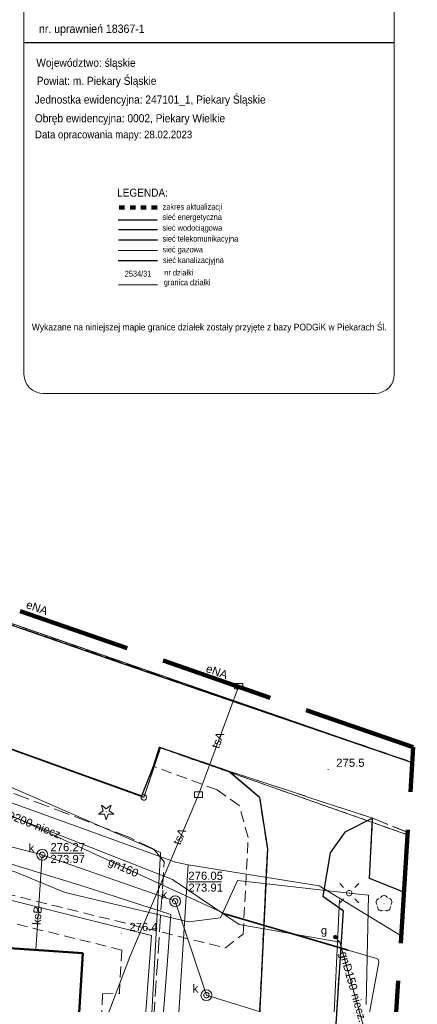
# Model space of a CAD drawing. Extents: x 0 to 6568752, y 0 to 5584302.
# Tile 56 of 58: x 6568556 to 6568593, y 5584162 to 5584253. Entities that reach past the tile are written whole.
import ezdxf
from ezdxf.enums import TextEntityAlignment as Align

# ---------------------------------------------------------------- set-up
doc = ezdxf.new("R2010")
doc.units = 0
for name, pattern in [('DUL', [1, 0.5, -0.5]), ('GPE', [2, 1, 1]), ('PRZER1-1', [1, 0.5, -0.5]), ('PRZER2-1', [1.5, 1, -0.5]), ('PRZER3-1', [2, 1.5, -0.5])]:
    doc.linetypes.add(name, pattern=pattern)
doc.layers.get('0').update_dxf_attribs({"linetype": 'CONTINUOUS'})
for name, color, linetype, lineweight in [('E_dzialki', 3, 'CONTINUOUS', 15), ('EGBU', 7, 'CONTINUOUS', 50), ('EGDE', 7, 'CONTINUOUS', 18), ('EGPG', 7, 'CONTINUOUS', 18), ('GUPPRZ_O', 7, 'CONTINUOUS', 18), ('OTKC', 7, 'CONTINUOUS', 18), ('OTKJ', 7, 'CONTINUOUS', 18), ('OTKK', 7, 'CONTINUOUS', 25), ('OTRN', 7, 'CONTINUOUS', 13), ('OTRN_O', 7, 'CONTINUOUS', 13), ('SUEO', 7, 'CONTINUOUS', 18), ('SULO', 7, 'CONTINUOUS', 35), ('SUPK', 7, 'CONTINUOUS', 18), ('SUPW', 7, 'CONTINUOUS', 18), ('SUPW_O', 7, 'CONTINUOUS', 18), ('TABELKA', 7, 'CONTINUOUS', 15), ('U_os_podz_g', 40, 'CONTINUOUS', 15), ('zakres', 6, 'PRZER3-1', 106), ('zakres_PRYWATNY', 192, 'DUL', 106)]:
    doc.layers.add(name, color=color, linetype=linetype, lineweight=lineweight)
for name, color, linetype, lineweight, true_color in [('EGUG', 7, 'CONTINUOUS', 18, 0x008000), ('OTZG', 7, 'CONTINUOUS', 18, 0x008000), ('OTZL', 7, 'CONTINUOUS', 18, 0x008000), ('SUEP', 1, 'CONTINUOUS', 18, 0xff0000), ('SUEP_O', 1, 'CONTINUOUS', 18, 0xff0000), ('SUGP', 7, 'CONTINUOUS', 18, 0xbfbf00), ('SUGP_O', 7, 'CONTINUOUS', 18, 0xbfbf00), ('SUGU', 7, 'CONTINUOUS', 18, 0xbfbf00), ('SUGU_O', 7, 'CONTINUOUS', 18, 0xbfbf00), ('SUKP', 7, 'CONTINUOUS', 18, 0x803300), ('SUKP_O', 7, 'CONTINUOUS', 18, 0x803300), ('SUTP', 7, 'CONTINUOUS', 18, 0xff9100), ('SUTP_O', 7, 'CONTINUOUS', 18, 0xff9100), ('SUWP', 5, 'CONTINUOUS', 18, 0x0000ff)]:
    doc.layers.add(name, color=color, linetype=linetype, lineweight=lineweight, true_color=true_color)
for name, color, linetype in [('U_os_podz_e', 1, 'CONTINUOUS'), ('U_os_podz_k', 36, 'CONTINUOUS'), ('U_os_podz_t', 30, 'CONTINUOUS'), ('U_os_podz_w', 5, 'CONTINUOUS')]:
    doc.layers.add(name, color=color, linetype=linetype)
doc.styles.add('Arial', font='arial.ttf')
doc.styles.add('MapaZas', font='arial.ttf', dxfattribs={"width": 0.87})

# ---------------------------------------------------------------- blocks, each defined once
blk = doc.blocks.new('D_GSPRDL1')
blk.add_hatch(color=0).paths.add_polyline_path([(0, -0.045), (0.013906, -0.042798), (0.02645, -0.036406), (0.036406, -0.02645), (0.042798, -0.013906), (0.045, 0), (0.042798, 0.013906), (0.036406, 0.02645), (0.02645, 0.036406), (0.013906, 0.042798), (0, 0.045), (-0.013906, 0.042798), (-0.02645, 0.036406), (-0.036406, 0.02645), (-0.042798, 0.013906), (-0.045, 0), (-0.042798, -0.013906), (-0.036406, -0.02645), (-0.02645, -0.036406), (-0.013906, -0.042798)])
at = {"color": 0}
for points in [[(-0.635969, -0.134326), (-0.70458, -0.024001), (-0.731429, 0.103115), (-0.713292, 0.231763), (-0.652348, 0.346501), (-0.55591, 0.433559), (-0.435555, 0.482485)], [(-0.324277, 0.563333), (-0.240553, 0.662679), (-0.127956, 0.727494), (0, 0.75), (0.127956, 0.727494), (0.240553, 0.662679), (0.324277, 0.563333)], [(0.435555, 0.482485), (0.55591, 0.433559), (0.652348, 0.346501), (0.713292, 0.231763), (0.731429, 0.103115), (0.70458, -0.024001), (0.635969, -0.134326)], [(-0.068773, -0.646351), (-0.194901, -0.677512), (-0.324092, -0.663766), (-0.440839, -0.606763), (-0.531129, -0.513345), (-0.584125, -0.394725), (-0.593465, -0.265141)], [(0.593465, -0.265141), (0.584125, -0.394725), (0.531129, -0.513345), (0.440839, -0.606763), (0.324092, -0.663766), (0.194901, -0.677512), (0.068773, -0.646351)]]:
    blk.add_lwpolyline(points, dxfattribs=at)
blk = doc.blocks.new('D_GSPRDI1')
blk.add_hatch(color=0).paths.add_polyline_path([(0, -0.045), (0.013906, -0.042798), (0.02645, -0.036406), (0.036406, -0.02645), (0.042798, -0.013906), (0.045, 0), (0.042798, 0.013906), (0.036406, 0.02645), (0.02645, 0.036406), (0.013906, 0.042798), (0, 0.045), (-0.013906, 0.042798), (-0.02645, 0.036406), (-0.036406, 0.02645), (-0.042798, 0.013906), (-0.045, 0), (-0.042798, -0.013906), (-0.036406, -0.02645), (-0.02645, -0.036406), (-0.013906, -0.042798)])
at = {"color": 0}
blk.add_lwpolyline([(0.272471, 0.088531), (0.713338, -0.231778), (0.168396, -0.231778), (0, -0.750048), (-0.168396, -0.231778), (-0.713338, -0.231778), (-0.272471, 0.088531), (-0.440867, 0.606801), (0, 0.286493), (0.440867, 0.606801)], close=True, dxfattribs=at)
blk = doc.blocks.new('D_GSPWPN1')
blk.add_hatch(color=0).paths.add_polyline_path([(-0.045, 0), (-0.043467, -0.011647), (-0.038971, -0.0225), (-0.03182, -0.03182), (-0.0225, -0.038971), (-0.011647, -0.043467), (0, -0.045), (0.011647, -0.043467), (0.0225, -0.038971), (0.03182, -0.03182), (0.038971, -0.0225), (0.043467, -0.011647), (0.045, 0), (0.043467, 0.011647), (0.038971, 0.0225), (0.03182, 0.03182), (0.0225, 0.038971), (0.011647, 0.043467), (0, 0.045), (-0.011647, 0.043467), (-0.0225, 0.038971), (-0.03182, 0.03182), (-0.038971, 0.0225), (-0.043467, 0.011647)])
blk = doc.blocks.new('D_GUPIKP1_3')
at = {"color": 0}
blk.add_lwpolyline([(0.375, -0.25), (-0.375, -0.25), (-0.375, 0.25), (0.375, 0.25)], close=True, dxfattribs=at)
blk = doc.blocks.new('D_GUPIWZ1_1')
at = {"color": 0}
blk.add_lwpolyline([(0, 0.25), (0.064705, 0.241481), (0.125, 0.216506), (0.176777, 0.176777), (0.216506, 0.125), (0.241481, 0.064705), (0.25, 0), (0.241481, -0.064705), (0.216506, -0.125), (0.176777, -0.176777), (0.125, -0.216506), (0.064705, -0.241481), (0, -0.25), (-0.064705, -0.241481), (-0.125, -0.216506), (-0.176777, -0.176777), (-0.216506, -0.125), (-0.241481, -0.064705), (-0.25, 0), (-0.241481, 0.064705), (-0.216506, 0.125), (-0.176777, 0.176777), (-0.125, 0.216506), (-0.064705, 0.241481)], close=True, dxfattribs=at)
blk = doc.blocks.new('D_GUPGUT1')
blk.add_hatch(color=0).paths.add_polyline_path([(-0.2, 0), (-0.193185, -0.051764), (-0.173205, -0.1), (-0.141421, -0.141421), (-0.1, -0.173205), (-0.051764, -0.193185), (0, -0.2), (0.051764, -0.193185), (0.1, -0.173205), (0.141421, -0.141421), (0.173205, -0.1), (0.193185, -0.051764), (0.2, 0), (0.193185, 0.051764), (0.173205, 0.1), (0.141421, 0.141421), (0.1, 0.173205), (0.051764, 0.193185), (0, 0.2), (-0.051764, 0.193185), (-0.1, 0.173205), (-0.141421, 0.141421), (-0.173205, 0.1), (-0.193185, 0.051764)])
blk = doc.blocks.new('D_GEPPGD1_1')
at = {"color": 0}
blk.add_lwpolyline([(0, 0.25), (0.077254, 0.237764), (0.146946, 0.202254), (0.202254, 0.146946), (0.237764, 0.077254), (0.25, 0), (0.237764, -0.077254), (0.202254, -0.146946), (0.146946, -0.202254), (0.077254, -0.237764), (0, -0.25), (-0.077254, -0.237764), (-0.146946, -0.202254), (-0.202254, -0.146946), (-0.237764, -0.077254), (-0.25, 0), (-0.237764, 0.077254), (-0.202254, 0.146946), (-0.146946, 0.202254), (-0.077254, 0.237764)], close=True, dxfattribs=at)
blk = doc.blocks.new('D_GEPPGD1_2')
blk.add_hatch(color=0).paths.add_polyline_path([(0, -0.045), (0.013906, -0.042798), (0.02645, -0.036406), (0.036406, -0.02645), (0.042798, -0.013906), (0.045, 0), (0.042798, 0.013906), (0.036406, 0.02645), (0.02645, 0.036406), (0.013906, 0.042798), (0, 0.045), (-0.013906, 0.042798), (-0.02645, 0.036406), (-0.036406, 0.02645), (-0.042798, 0.013906), (-0.045, 0), (-0.042798, -0.013906), (-0.036406, -0.02645), (-0.02645, -0.036406), (-0.013906, -0.042798)])
blk = doc.blocks.new('D_GUPELA2')
blk.add_hatch(color=0).paths.add_polyline_path([(-0.001087, 0.044987), (0.011881, 0.043403), (0.021281, 0.03965), (0.030065, 0.033482), (0.038133, 0.023893), (0.043117, 0.012881), (0.044986, 0.001113), (0.044323, -0.007777), (0.040557, -0.019497), (0.033417, -0.030138), (0.024849, -0.037517), (0.013788, -0.042836), (0.002013, -0.044955), (-0.00982, -0.043916), (-0.020466, -0.040077), (-0.029541, -0.033946), (-0.036867, -0.025804), (-0.04187, -0.01649), (-0.04461, -0.005909), (-0.044532, 0.006476), (-0.041285, 0.017903), (-0.034764, 0.028574), (-0.024479, 0.03776), (-0.013449, 0.042943)])
at = {"color": 0}
for points in [[(-0.883883, 0.883883), (-0.53033, 0.53033)], [(0.883883, 0.883883), (0.53033, 0.53033)], [(-0.883883, -0.883883), (-0.53033, -0.53033)], [(0.883883, -0.883883), (0.53033, -0.53033)]]:
    blk.add_lwpolyline(points, dxfattribs=at)
blk = doc.blocks.new('D_GUPELA1')
at = {"color": 0}
blk.add_lwpolyline([(0, 0.25), (0.064705, 0.241481), (0.125, 0.216506), (0.176777, 0.176777), (0.216506, 0.125), (0.241481, 0.064705), (0.25, 0), (0.241481, -0.064705), (0.216506, -0.125), (0.176777, -0.176777), (0.125, -0.216506), (0.064705, -0.241481), (0, -0.25), (-0.064705, -0.241481), (-0.125, -0.216506), (-0.176777, -0.176777), (-0.216506, -0.125), (-0.241481, -0.064705), (-0.25, 0), (-0.241481, 0.064705), (-0.216506, 0.125), (-0.176777, 0.176777), (-0.125, 0.216506), (-0.064705, 0.241481)], close=True, dxfattribs=at)

msp = doc.modelspace()

# ---------------------------------------------------------------- linework, layer by layer
at = {"layer": 'E_dzialki', "color": 0, "linetype": 'GPE'}
msp.add_line((6568565.47944, 5584228.13816), (6568569.11318, 5584228.13697), dxfattribs=at)
at = {"layer": 'EGBU', "color": 0, "linetype": 'Continuous', "lineweight": 50, "elevation": 10.18}
msp.add_lwpolyline([(6568527.47, 5584162.43), (6568514.95, 5584163.31), (6568515.85341, 5584174.79452), (6568528.2, 5584173.99), (6568528.0043, 5584170.77341), (6568545.17, 5584170.16), (6568544.99, 5584167.48), (6568562.18, 5584166.31), (6568561.48, 5584154.81), (6568544.19, 5584156.04), (6568544.4, 5584158.62), (6568527.26, 5584159.84)], close=True, dxfattribs=at)
at = {"layer": 'EGDE', "color": 0, "linetype": 'Continuous', "elevation": 10.22}
for points in [[(6568361.59535, 5584252.09289), (6568363.17294, 5584258.49371), (6568384.10967, 5584252.66302), (6568404.05262, 5584247.11955), (6568410.12476, 5584245.43766), (6568432.37614, 5584239.25389), (6568501.01473, 5584215.71647), (6568547.15443, 5584199.71974), (6568592.68513, 5584183.94093)], [(6568592.25665, 5584177.2623), (6568569.37207, 5584185.2949), (6568567.841, 5584180.71483), (6568531.58972, 5584193.78874), (6568532.79584, 5584197.9746), (6568444.36545, 5584228.51754), (6568424.00977, 5584235.04577), (6568423.40791, 5584229.7576), (6568390.77944, 5584238.75789), (6568391.9359, 5584243.69317), (6568384.82038, 5584245.63164), (6568365.64994, 5584250.98505), (6568361.59535, 5584252.09289)], [(6568384.82038, 5584245.63164), (6568391.9359, 5584243.69317), (6568390.77944, 5584238.75789), (6568423.40791, 5584229.7576), (6568424.00977, 5584235.04577), (6568444.36545, 5584228.51754), (6568532.79584, 5584197.9746), (6568531.58972, 5584193.78874), (6568567.841, 5584180.71483), (6568569.37207, 5584185.2949), (6568592.25665, 5584177.2623)], [(6568592.68513, 5584183.94093), (6568547.15443, 5584199.71974), (6568547.49268, 5584201.00451)]]:
    msp.add_lwpolyline(points, dxfattribs=at)
at = {"layer": 'EGUG', "color": 0, "linetype": 'PRZER1-1', "lineweight": 18, "elevation": 10.08}
for points in [[(6568324.88408, 5584271.82788), (6568324.82072, 5584271.63057), (6568327.2348, 5584269.00147), (6568331.69773, 5584267.24884), (6568363.17294, 5584258.49371), (6568384.10967, 5584252.66302), (6568404.05262, 5584247.11955), (6568410.12476, 5584245.43766), (6568432.37614, 5584239.25389), (6568501.01473, 5584215.71647), (6568547.15443, 5584199.71974), (6568592.68513, 5584183.94093)], [(6568592.68513, 5584183.94093), (6568547.15443, 5584199.71974), (6568501.01473, 5584215.71647), (6568432.37614, 5584239.25389), (6568410.12476, 5584245.43766), (6568404.05262, 5584247.11955), (6568384.10967, 5584252.66302), (6568363.17294, 5584258.49371)], [(6568592.25665, 5584177.2623), (6568569.37207, 5584185.2949), (6568567.841, 5584180.71483), (6568531.58972, 5584193.78874), (6568532.79584, 5584197.9746), (6568444.36545, 5584228.51754), (6568424.00977, 5584235.04577), (6568423.40791, 5584229.7576), (6568390.77944, 5584238.75789)], [(6568390.77944, 5584238.75789), (6568423.40791, 5584229.7576), (6568424.00977, 5584235.04577), (6568444.36545, 5584228.51754), (6568532.79584, 5584197.9746), (6568531.58972, 5584193.78874), (6568567.841, 5584180.71483), (6568569.37207, 5584185.2949), (6568592.25665, 5584177.2623)]]:
    msp.add_lwpolyline(points, dxfattribs=at)
at = {"layer": 'GUPPRZ_O', "color": 0, "linetype": 'Continuous', "lineweight": 13, "elevation": 10.8, "flags": 128}
for points in [[(6568559.18959, 5584175.57288), (6568562.26959, 5584175.57288)], [(6568571.9599, 5584172.92503), (6568575.0399, 5584172.92503)]]:
    msp.add_lwpolyline(points, dxfattribs=at)
at = {"layer": 'OTKC', "color": 0, "linetype": 'PRZER2-1', "lineweight": 18, "elevation": 10.18}
for points in [[(6568554.96, 5584171.84), (6568575.39, 5584166.8), (6568577.03, 5584168.07), (6568577.5, 5584177.01), (6568576.66, 5584179.98), (6568574.62, 5584181.41), (6568568.72, 5584183.6), (6568569.28, 5584185.37), (6568575.71, 5584183.16), (6568578.54, 5584180.75), (6568579.27, 5584175.96), (6568577.89, 5584147.04)], [(6568563.93, 5584160.04), (6568564, 5584162.56), (6568565.57, 5584162.57), (6568565.81, 5584166.6), (6568554.43, 5584169.4)]]:
    msp.add_lwpolyline(points, dxfattribs=at)
at = {"layer": 'OTKJ', "color": 0, "linetype": 'PRZER3-1', "lineweight": 18, "elevation": 10.18}
for points in [[(6568324.63601, 5584271.90472), (6568325.01, 5584271.29), (6568326.48, 5584269.47), (6568327.65, 5584268.64), (6568329.49, 5584267.76), (6568331.28, 5584267.12), (6568332.07, 5584266.92), (6568359.08, 5584259.49), (6568361.58, 5584258.81), (6568397.87, 5584248.6), (6568413.84, 5584244.22), (6568455.08, 5584231.25), (6568457, 5584230.63), (6568498.55, 5584216.47), (6568500.09, 5584215.97), (6568537.39, 5584203.09), (6568547.32, 5584199.53), (6568592.6869, 5584183.96856)], [(6568577.89, 5584147.04), (6568579.27, 5584175.96), (6568578.54, 5584180.75), (6568575.71, 5584183.16), (6568589.01, 5584178.79), (6568586.45, 5584177.5), (6568585.1, 5584175.6), (6568584.42, 5584171.58), (6568586.29, 5584170.27), (6568585.33, 5584155.45)], [(6568591.91545, 5584171.94399), (6568588.72, 5584173.23), (6568589.01, 5584178.79), (6568592.27088, 5584177.48411)]]:
    msp.add_lwpolyline(points, dxfattribs=at)
msp.add_lwpolyline([(6568592.27088, 5584177.48411), (6568589.01, 5584178.79), (6568575.71, 5584183.16), (6568569.28, 5584185.37), (6568568.72, 5584183.6), (6568567.66, 5584180.86), (6568555.74, 5584185.16), (6568554.35, 5584185.66), (6568539.1, 5584191.15), (6568537.55, 5584191.61), (6568533.24, 5584193.25), (6568531.55, 5584193.82), (6568532.82, 5584198.02), (6568519.22, 5584202.68), (6568505.31, 5584207.06), (6568502.26, 5584208.44), (6568499.5, 5584209.57), (6568442.88, 5584228.95, 0.48575719), (6568436.47, 5584226.47), (6568429.34, 5584228.12), (6568427.97, 5584231.99), (6568423.96, 5584235.1), (6568423.38, 5584229.9), (6568390.81, 5584238.73)], format="xyb", dxfattribs=at)
at = {"layer": 'OTKK', "color": 0, "linetype": 'Continuous', "lineweight": 25, "elevation": 10.18}
for points in [[(6568510.51, 5584157.83), (6568511.07, 5584177.33), (6568512.46, 5584181.61), (6568513.33, 5584198.33), (6568515.23, 5584201.77), (6568519.22, 5584202.68), (6568532.82, 5584198.02), (6568531.55, 5584193.82), (6568533.24, 5584193.25), (6568537.55, 5584191.61), (6568539.1, 5584191.15), (6568554.35, 5584185.66), (6568555.74, 5584185.16), (6568567.66, 5584180.86), (6568568.72, 5584183.6), (6568569.28, 5584185.37), (6568575.71, 5584183.16), (6568578.54, 5584180.75), (6568579.27, 5584175.96), (6568577.89, 5584147.04)], [(6568547.43203, 5584201.02544), (6568547.32, 5584199.53), (6568565.96, 5584193.07), (6568592.68614, 5584183.95677)], [(6568591.91545, 5584171.94399), (6568588.72, 5584173.23), (6568589.01, 5584178.79), (6568586.45, 5584177.5), (6568585.1, 5584175.6), (6568584.42, 5584171.58), (6568586.29, 5584170.27), (6568585.33, 5584155.45), (6568583.44, 5584155.05), (6568583.21, 5584152.12)]]:
    msp.add_lwpolyline(points, dxfattribs=at)
at = {"layer": 'SUEP', "linetype": 'PRZER3-1', "lineweight": 18, "elevation": 10.14}
msp.add_lwpolyline([(6568560.58238, 5584136.31089), (6568560.7851, 5584142.19097), (6568567.55885, 5584142.33769), (6568569.72241, 5584174.7728), (6568568.75268, 5584175.93585), (6568566.54485, 5584176.9986), (6568520.37363, 5584194.58131), (6568501.89491, 5584203.47687), (6568485.93649, 5584207.97701), (6568481.66183, 5584212.65942), (6568442.07302, 5584224.70259), (6568418.51306, 5584225.75311), (6568412.04865, 5584222.77544), (6568410.68147, 5584195.95969), (6568396.48012, 5584196.06005)], dxfattribs=at)
at = {"layer": 'SUEP', "linetype": 'Continuous', "lineweight": 18, "elevation": 10.14}
for points in [[(6568486.27, 5584207.38), (6568505.27, 5584202.34), (6568518.12, 5584196.32), (6568521.41, 5584193.85), (6568523.2, 5584193.01), (6568524.4, 5584192.89), (6568525.82, 5584191.88), (6568529.61, 5584190.64), (6568533.66, 5584190.36), (6568541.9, 5584187.44), (6568555.45, 5584181.71), (6568569.37, 5584175.62), (6568568.52, 5584159.59)], [(6568588.42, 5584161.56), (6568588.64, 5584171.67), (6568586.85, 5584171.86), (6568576.51, 5584173.04), (6568574.93, 5584169.59), (6568571.97, 5584169.2), (6568560.55, 5584171.92), (6568555.84, 5584173.88), (6568535.58, 5584178.64), (6568519.3, 5584180.49), (6568513.84, 5584184.74)], [(6568538.34205, 5584175.49634), (6568568.54621, 5584167.93037), (6568567.26294, 5584150.61906)], [(6568584.68896, 5584144.51279), (6568585.94331, 5584171.25242)]]:
    msp.add_lwpolyline(points, dxfattribs=at)
at = {"layer": 'SUGP', "color": 0, "linetype": 'Continuous', "lineweight": 18, "elevation": 10.14}
for points in [[(6568532.79, 5584184.8), (6568534.43179, 5584184.26135), (6568550.8944, 5584180.81528), (6568570.47901, 5584173.11266), (6568576.65641, 5584168.96549), (6568585.97078, 5584167.32838)], [(6568550.81, 5584181.1), (6568551.26, 5584181), (6568575.43, 5584169.92), (6568586.76, 5584166.6), (6568589.28, 5584165.85), (6568589.52, 5584165.75), (6568589.59, 5584165.49), (6568588.42, 5584159.13), (6568588.42, 5584158.92), (6568588.63, 5584158.83), (6568591.0389, 5584158.28114)], [(6568585.97078, 5584167.32838), (6568585.56, 5584167.8)], [(6568585.97078, 5584167.32838), (6568588.31407, 5584159.01797), (6568591.07634, 5584158.86474)]]:
    msp.add_lwpolyline(points, dxfattribs=at)
at = {"layer": 'SUKP', "color": 0, "linetype": 'Continuous', "lineweight": 18, "elevation": 10.14}
for points in [[(6568573.6282, 5584162.42214), (6568570.74, 5584171.11), (6568558.43959, 5584175.41734), (6568541.28139, 5584179.83651), (6568524.53976, 5584184.23726), (6568510.57, 5584191.94)], [(6568558.43959, 5584175.41734), (6568557.83983, 5584166.6054)], [(6568590.9598, 5584157.04824), (6568573.6282, 5584162.42214)]]:
    msp.add_lwpolyline(points, dxfattribs=at)
at = {"layer": 'SULO', "color": 0, "linetype": 'Continuous', "lineweight": 35, "elevation": 10.12}
msp.add_lwpolyline([(6568575.43, 5584169.92), (6568586.76, 5584166.6)], dxfattribs=at)
at = {"layer": 'SUPK', "color": 0, "linetype": 'Continuous', "lineweight": 18, "elevation": 10.14}
for points in [[(6568558.43959, 5584174.91734, -1), (6568558.43959, 5584175.91734, -1)], [(6568570.74, 5584170.61, -1), (6568570.74, 5584171.61, -1)], [(6568573.6282, 5584161.92214, -1), (6568573.6282, 5584162.92214, -1)]]:
    msp.add_lwpolyline(points, format="xyb", close=True, dxfattribs=at)
at = {"layer": 'SUTP', "color": 0, "linetype": 'Continuous', "lineweight": 18, "elevation": 10.14}
msp.add_lwpolyline([(6568561.31736, 5584152.25858), (6568566.54103, 5584165.96694), (6568572.90809, 5584180.97013), (6568576.60059, 5584190.95904)], dxfattribs=at)
at = {"layer": 'SUWP', "color": 0, "linetype": 'Continuous', "lineweight": 18, "elevation": 10.14}
for points in [[(6568440.18814, 5584219.75304), (6568440.56927, 5584219.66795), (6568448.50814, 5584218.25013), (6568461.34345, 5584215.5853), (6568469.74002, 5584213.57334), (6568480.59995, 5584209.76297), (6568489.24609, 5584206.23411), (6568499.13871, 5584203.76138), (6568500.84194, 5584199.64301), (6568502.67082, 5584195.08622), (6568503.58721, 5584190.71769), (6568503.5906, 5584188.12754), (6568507.92245, 5584187.23329), (6568512.6962, 5584186.19471), (6568523.13561, 5584183.19899), (6568529.6599, 5584181.35292), (6568536.57505, 5584179.44187), (6568539.30473, 5584178.70699), (6568553.87292, 5584175.05441), (6568562.39734, 5584172.43405), (6568570.35066, 5584169.89633), (6568570.05045, 5584166.03217), (6568569.32325, 5584156.50206)], [(6568440.82398, 5584218.04271), (6568460.92655, 5584212.8281), (6568465.28794, 5584212.16501), (6568477.6888, 5584209.32114), (6568503.91994, 5584200.72488), (6568531.5237, 5584188.92031), (6568570.76196, 5584174.73149), (6568571.92617, 5584174.48857), (6568584.07042, 5584172.54962), (6568591.65656, 5584167.9086)], [(6568571.92617, 5584174.48857), (6568569.54514, 5584136.35752)]]:
    msp.add_lwpolyline(points, dxfattribs=at)
at = {"layer": 'TABELKA', "flags": 128}
msp.add_lwpolyline([(6568558.5254, 5584218.08122), (6568589.24131, 5584218.08122, 0.41421356), (6568591.02393, 5584219.86384), (6568591.02393, 5584283.9111, 0.41421356), (6568589.24131, 5584285.69372), (6568558.5254, 5584285.69372, 0.41421356), (6568556.74278, 5584283.9111), (6568556.74278, 5584219.86384, 0.41421356)], format="xyb", close=True, dxfattribs=at)
at = {"layer": 'TABELKA', "lineweight": -3, "flags": 128}
msp.add_lwpolyline([(6568556.7045, 5584250.54664), (6568590.98565, 5584250.55168)], dxfattribs=at)
at = {"layer": 'U_os_podz_e'}
msp.add_line((6568569.07591, 5584234.11146), (6568565.46258, 5584234.11146), dxfattribs=at)
at = {"layer": 'U_os_podz_g', "ltscale": 0.5}
msp.add_line((6568569.0968, 5584231.30362), (6568565.46258, 5584231.30362), dxfattribs=at)
at = {"layer": 'U_os_podz_k', "ltscale": 0.5}
msp.add_line((6568569.0968, 5584230.34001), (6568565.46258, 5584230.34001), dxfattribs=at)
at = {"layer": 'U_os_podz_t'}
msp.add_line((6568569.0968, 5584232.27419), (6568565.48347, 5584232.27419), dxfattribs=at)
at = {"layer": 'U_os_podz_w'}
msp.add_line((6568569.0968, 5584233.2137), (6568565.48347, 5584233.2137), dxfattribs=at)
at = {"layer": 'zakres', "color": 0, "ltscale": 7}
msp.add_lwpolyline([(6568248.9828, 5583949.49809), (6568593.23088, 5583926.24598), (6568594.73885, 5583944.72564), (6568600.03506, 5583944.48551), (6568601.93947, 5583972.41355), (6568624.21788, 5583971.15638), (6568661.45926, 5583969.71449), (6568667.75842, 5584103.27503), (6568620.63994, 5584106.09947), (6568620.96872, 5584115.5807), (6568625.17121, 5584115.63721), (6568627.02161, 5584150.96538), (6568590.71801, 5584153.27937), (6568592.77721, 5584185.3763), (6568538.50559, 5584204.10606), (6568463.99933, 5584229.86642), (6568419.28314, 5584244.20999), (6568355.04246, 5584262.48696)], dxfattribs=at)
at = {"layer": 'zakres_PRYWATNY', "color": 6}
msp.add_line((6568569.05933, 5584235.29862), (6568565.34481, 5584235.29862), dxfattribs=at)

# ---------------------------------------------------------------- block references
at = {"layer": 'EGPG', "color": 0, "linetype": 'Continuous', "lineweight": 18}
for name, p in [('D_GEPPGD1_2', (6568569.37207, 5584185.2949, 10.24)), ('D_GEPPGD1_1', (6568567.841, 5584180.71483, 10.24))]:
    msp.add_blockref(name, p, dxfattribs=at)
at = {"layer": 'OTRN', "color": 0, "linetype": 'Continuous', "lineweight": 13}
for p in [(6568584.9, 5584183.3, 10.08), (6568565.75, 5584168.11, 10.08)]:
    msp.add_blockref('D_GSPWPN1', p, dxfattribs=at)
at = {"layer": 'OTZG', "color": 0, "linetype": 'Continuous', "lineweight": 18}
msp.add_blockref('D_GSPRDI1', (6568564.36, 5584179.39, 10.12), dxfattribs=at)
at = {"layer": 'OTZL', "color": 0, "linetype": 'Continuous', "lineweight": 18}
msp.add_blockref('D_GSPRDL1', (6568590.07, 5584170.89, 10.12), dxfattribs=at)
at = {"layer": 'SUEO', "color": 0, "linetype": 'Continuous', "lineweight": 18}
for name, p in [('D_GUPELA2', (6568586.85, 5584171.86, 10.15)), ('D_GUPELA1', (6568586.85, 5584171.86, 10.16))]:
    msp.add_blockref(name, p, dxfattribs=at)
at = {"layer": 'SUGU', "color": 0, "linetype": 'Continuous', "lineweight": 18}
msp.add_blockref('D_GUPGUT1', (6568585.56, 5584167.8, 10.16), dxfattribs=at)
at = {"layer": 'SUPK', "color": 0, "linetype": 'Continuous', "lineweight": 18}
for p in [(6568576.61896, 5584191.00872, 10.16), (6568572.90809, 5584180.97013, 10.16)]:
    msp.add_blockref('D_GUPIKP1_3', p, dxfattribs=at)
at = {"layer": 'SUPW', "color": 0, "linetype": 'Continuous', "lineweight": 18}
for p in [(6568558.43959, 5584175.41734, 10.18), (6568570.74, 5584171.11, 10.18), (6568573.6282, 5584162.42214, 10.18)]:
    msp.add_blockref('D_GUPIWZ1_1', p, dxfattribs=at)

# ---------------------------------------------------------------- texts
at = {"layer": 'E_dzialki', "color": 0, "linetype": 'GPE', "style": 'MapaZas', "width": 0.9}
msp.add_text('2534/31', height=0.541813, dxfattribs=at).set_placement((6568566.07267, 5584228.894))
at = {"layer": 'GUPPRZ_O', "color": 0, "linetype": 'Continuous', "lineweight": 0, "style": 'Arial'}
for s, p in [('276.27', (6568559.18959, 5584175.74538, 10.8)), ('273.97', (6568559.18959, 5584174.65038, 10.8)), ('276.05', (6568571.9599, 5584173.09753, 10.8)), ('273.91', (6568571.9599, 5584172.00253, 10.8))]:
    msp.add_text(s, height=0.75, dxfattribs=at).set_placement(p)
at = {"layer": 'OTRN_O', "color": 0, "linetype": 'Continuous', "lineweight": 0, "style": 'Arial'}
for s, p in [('275.5', (6568585.65, 5584183.55, 10.8)), ('276.4', (6568566.5, 5584168.36, 10.8))]:
    msp.add_text(s, height=0.75, dxfattribs=at).set_placement(p)
at = {"layer": 'SUEP_O', "linetype": 'Continuous', "lineweight": 0, "style": 'Arial'}
for rotation, p in [(340.5298884, (6568557.8271, 5584197.91671, 10.8)), (340.3413205, (6568574.47871, 5584192.00114, 10.8))]:
    msp.add_text('eNA', height=0.75, rotation=rotation, dxfattribs=at).set_placement(p, align=Align.CENTER)
at = {"layer": 'SUGP_O', "color": 0, "linetype": 'Continuous', "lineweight": 0, "style": 'Arial'}
for s, rotation, p in [('gnD200-niecz.', 338.5303027, (6568557.08708, 5584178.0334, 10.8)), ('gn160', 335.3723511, (6568565.8012, 5584173.90834, 10.8)), ('gnD150-niecz.', 285.7468757, (6568586.85996, 5584163.09353, 10.8))]:
    msp.add_text(s, height=0.75, rotation=rotation, dxfattribs=at).set_placement(p, align=Align.CENTER)
at = {"layer": 'SUGU_O', "color": 0, "linetype": 'Continuous', "lineweight": 0, "style": 'Arial'}
msp.add_text('g', height=0.75, dxfattribs=at).set_placement((6568584.81, 5584168.05, 10.8), align=Align.RIGHT)
at = {"layer": 'SUKP_O', "color": 0, "linetype": 'Continuous', "lineweight": 0, "style": 'Arial'}
msp.add_text('ksB', height=0.75, rotation=86.1062997, dxfattribs=at).set_placement((6568558.33915, 5584169.76808, 10.8), align=Align.CENTER)
at = {"layer": 'SUPW_O', "color": 0, "linetype": 'Continuous', "lineweight": 0, "style": 'Arial'}
for p in [(6568557.68959, 5584175.66734, 10.8), (6568569.99, 5584171.36, 10.8), (6568572.8782, 5584162.67214, 10.8)]:
    msp.add_text('k', height=0.75, dxfattribs=at).set_placement(p, align=Align.RIGHT)
at = {"layer": 'SUTP_O', "color": 0, "linetype": 'Continuous', "lineweight": 0, "style": 'Arial'}
for rotation, p in [(69.7126436, (6568575.0388, 5584185.88767, 10.8)), (67.0045829, (6568571.48469, 5584176.94958, 10.8))]:
    msp.add_text('tsA', height=0.75, rotation=rotation, dxfattribs=at).set_placement(p, align=Align.CENTER)
at = {"layer": 'TABELKA', "style": 'MapaZas', "width": 0.9}
for s, height, p in [('nr. uprawnień 18367-1', 0.7778703, (6568558.12992, 5584251.42912)), ('Województwo: śląskie', 0.7479522, (6568557.88453, 5584248.2989)), ('Powiat: m. Piekary Śląskie', 0.7479522, (6568557.92269, 5584246.62883)), ('Jednostka ewidencyjna: 247101_1, Piekary Śląskie', 0.7479522, (6568557.73394, 5584244.89747)), ('Obręb ewidencyjna: 0002, Piekary Wielkie', 0.7479522, (6568557.74834, 5584243.16611)), ('Data opracowania mapy: 28.02.2023', 0.7082881, (6568557.76169, 5584241.68402)), ('LEGENDA:', 0.738886, (6568565.36813, 5584236.28826)), ('zakres aktualizacji', 0.5418498, (6568569.5728, 5584235.08705)), ('sieć energetyczna              ', 0.5418498, (6568569.56759, 5584234.13263)), ('sieć wodociągowa   ', 0.5418498, (6568569.56759, 5584233.13205)), ('sieć telekomunikacyjna ', 0.5418498, (6568569.56759, 5584232.13105)), ('sieć gazowa', 0.5418498, (6568569.56759, 5584231.13047)), ('sieć kanalizacjyjna', 0.5418498, (6568569.59827, 5584230.15021)), ('nr działki', 0.54185, (6568569.73403, 5584228.99645)), ('granica działki', 0.5418498, (6568569.69204, 5584228.08885)), ('Wykazane na niniejszej mapie granice działek zostały przyjęte z bazy PODGiK w Piekarach Śl.', 0.621775, (6568557.4746, 5584223.9133))]:
    msp.add_text(s, height=height, dxfattribs=at).set_placement(p)

doc.saveas('drawing.dxf')
